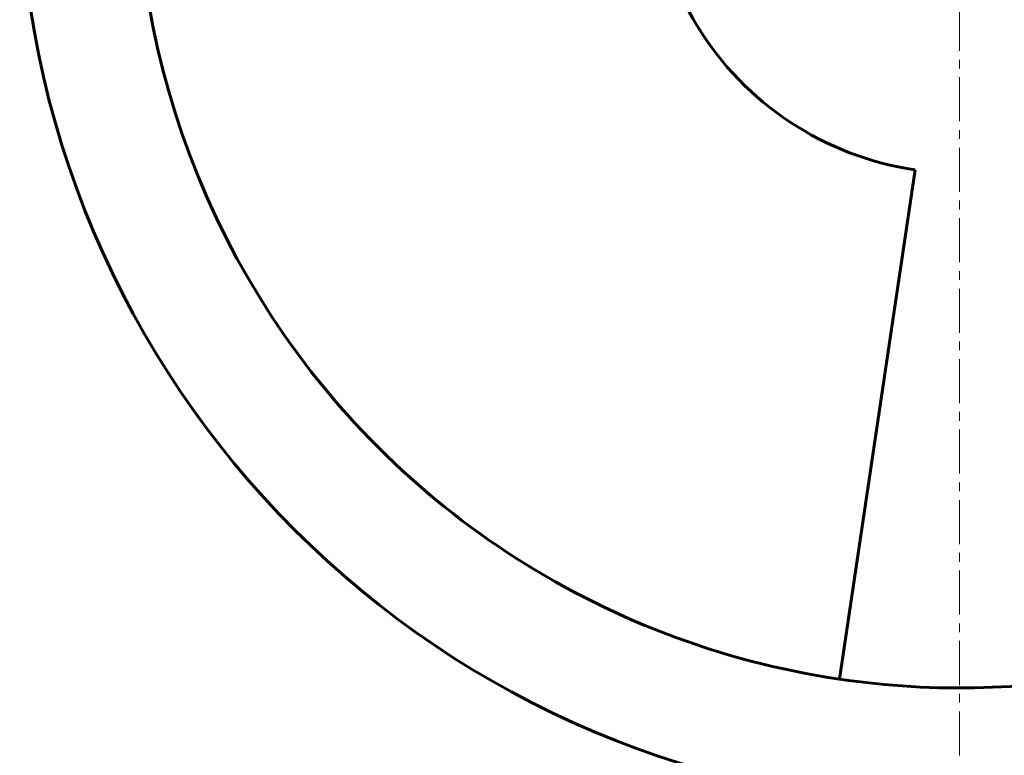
# Model space of a CAD drawing. Header units: millimetres. Extents: x -223 to 223, y -327 to 329.
# Tile 2 of 13: x -221 to -53, y 15 to 141. Entities that reach past the tile are written whole.
import ezdxf

# ---------------------------------------------------------------- set-up
doc = ezdxf.new("R2010")
doc.units = ezdxf.units.MM
doc.linetypes.add('K5LT_AXLED', pattern=[12, 7.5, -1.5, 1.5, -1.5])
doc.linetypes.add('K5LT_BASIC', pattern=[0])
doc.layers.add('Системный слой (1)', color=7, linetype='Continuous', true_color=0x6c6c6c)

# ---------------------------------------------------------------- blocks, each defined once
blk = doc.blocks.new('U12')
at = {"layer": 'Системный слой (1)', "color": 30, "linetype": 'K5LT_AXLED', "lineweight": 18, "true_color": 0xff8000}
blk.add_line((-61.03, 166.77), (-61.03, 4.77), dxfattribs=at)

msp = doc.modelspace()

# ---------------------------------------------------------------- linework, layer by layer
at = {"layer": 'Системный слой (1)', "color": 143, "linetype": 'K5LT_BASIC', "lineweight": 60, "true_color": 0x33acca}
msp.add_line((-81.47, 28.27), (-68.58, 115.01), dxfattribs=at)
msp.add_circle((-61.03, 166.77), 160, dxfattribs=at)
for radius, start, end in [(140, 161.7473, 261.6053), (52.3, 161.098, 261.7041), (140, 261.6053, 281.7473)]:
    msp.add_arc((-61.03, 166.77), radius, start, end, dxfattribs=at)

# ---------------------------------------------------------------- block references
at = {"layer": 'Системный слой (1)'}
msp.add_blockref('U12', (0, 0), dxfattribs=at)

doc.saveas('drawing.dxf')
